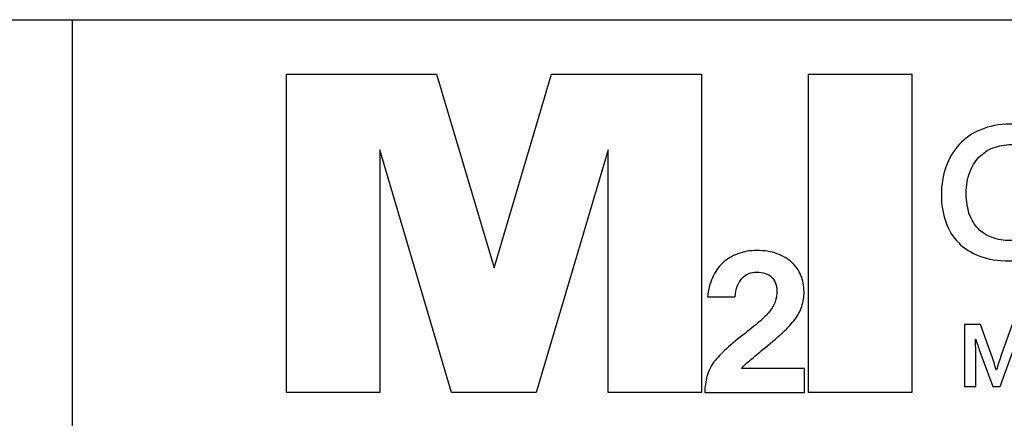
# Model space of a CAD drawing. Header units: inches. Extents: x 0 to 23.4, y 0 to 16.5.
# Tile 19 of 24: x 19.981 to 21.077, y 2.942 to 3.386. Entities that reach past the tile are written whole.
import ezdxf

# ---------------------------------------------------------------- set-up
doc = ezdxf.new("R2010")
doc.units = ezdxf.units.IN
doc.header["$LTSCALE"] = 1.28622
doc.header["$MEASUREMENT"] = 0
doc.layers.add('PRT0004-FORMAT', color=7, linetype='CONTINUOUS')

# ---------------------------------------------------------------- blocks, each defined once
blk = doc.blocks.new('M2I_CORP_CI_01_BL1', base_point=(21.2086, 3.1451))
at = {"layer": 'PRT0004-FORMAT', "color": 7, "linetype": 'CONTINUOUS'}
for p, q in [((20.278, 3.3252), (20.4448, 3.3252)), ((20.278, 2.9708), (20.278, 3.3252)), ((20.4448, 3.3252), (20.5092, 3.1096)), ((20.5092, 3.1096), (20.573, 3.3252)), ((20.573, 3.3252), (20.7398, 3.3252)), ((20.7398, 3.3252), (20.7398, 2.9708)), ((20.8591, 3.3252), (20.974, 3.3252)), ((20.8591, 2.9708), (20.8591, 3.3252)), ((20.974, 3.3252), (20.974, 2.9708)), ((20.4618, 2.9708), (20.3819, 3.241)), ((20.3819, 3.241), (20.3819, 2.9708)), ((20.6359, 3.241), (20.5558, 2.9708)), ((20.6359, 2.9708), (20.6359, 3.241)), ((20.3819, 2.9708), (20.278, 2.9708)), ((20.5558, 2.9708), (20.4618, 2.9708)), ((20.7398, 2.9708), (20.6359, 2.9708)), ((20.974, 2.9708), (20.8591, 2.9708))]:
    blk.add_line(p, q, dxfattribs=at)
for points, knots in [([(21.085, 3.2468), (21.0776, 3.2468), (21.071, 3.2456), (21.0647, 3.2432), (21.0585, 3.2408), (21.0532, 3.2373), (21.0488, 3.2326), (21.0444, 3.228), (21.0409, 3.2223), (21.0385, 3.2156), (21.036, 3.2089), (21.0347, 3.2012), (21.0347, 3.1925), (21.0347, 3.1838), (21.0359, 3.1762), (21.0381, 3.1696), (21.0404, 3.1631), (21.0437, 3.1576), (21.0479, 3.1532), (21.0521, 3.1489), (21.0573, 3.1456), (21.0634, 3.1433), (21.0695, 3.1411), (21.0765, 3.1399), (21.0842, 3.1399), (21.0898, 3.1399), (21.0955, 3.1404), (21.1012, 3.1413), (21.107, 3.1422), (21.1124, 3.1436), (21.1175, 3.1452), (21.1175, 3.1452), (21.1175, 3.1219), (21.1175, 3.1219), (21.1123, 3.1205), (21.1068, 3.1193), (21.1009, 3.1185), (21.095, 3.1177), (21.0888, 3.1173), (21.0824, 3.1173), (21.0701, 3.1173), (21.0591, 3.119), (21.0497, 3.1226), (21.0402, 3.1262), (21.0323, 3.1311), (21.026, 3.1377), (21.0197, 3.144), (21.0149, 3.1518), (21.0118, 3.1608), (21.0086, 3.1698), (21.007, 3.1799), (21.007, 3.1908), (21.007, 3.2019), (21.0087, 3.2123), (21.0121, 3.2218), (21.0155, 3.2315), (21.0204, 3.2398), (21.0268, 3.2468), (21.0332, 3.2538), (21.0412, 3.2594), (21.0508, 3.2633), (21.0604, 3.2674), (21.0713, 3.2694), (21.0834, 3.2695), (21.0897, 3.2695), (21.0955, 3.2691), (21.1011, 3.2683), (21.1067, 3.2674), (21.1117, 3.2662), (21.1161, 3.2646), (21.1161, 3.2646), (21.1161, 3.2418), (21.1161, 3.2418), (21.1103, 3.2437), (21.1048, 3.245), (21.0998, 3.2457), (21.0947, 3.2465), (21.0898, 3.2468), (21.085, 3.2468)], [0, 0, 0, 0, 1, 1, 1, 2, 2, 2, 3, 3, 3, 4, 4, 4, 5, 5, 5, 6, 6, 6, 7, 7, 7, 8, 8, 8, 9, 9, 9, 10, 10, 10, 11, 11, 11, 12, 12, 12, 13, 13, 13, 14, 14, 14, 15, 15, 15, 16, 16, 16, 17, 17, 17, 18, 18, 18, 19, 19, 19, 20, 20, 20, 21, 21, 21, 22, 22, 22, 23, 23, 23, 24, 24, 24, 25, 25, 25, 26, 26, 26, 26]), ([(20.8545, 2.9708), (20.8545, 2.9708), (20.7437, 2.9708), (20.7437, 2.9708), (20.7437, 2.9837), (20.7468, 2.9946), (20.753, 3.0037), (20.756, 3.0079), (20.7601, 3.0125), (20.7656, 3.0176), (20.7711, 3.0228), (20.7778, 3.0285), (20.7858, 3.0346), (20.7929, 3.0401), (20.7989, 3.045), (20.8038, 3.0491), (20.8087, 3.0534), (20.8127, 3.0572), (20.8156, 3.061), (20.8186, 3.0646), (20.8207, 3.0683), (20.822, 3.0719), (20.8233, 3.0753), (20.8239, 3.0793), (20.8239, 3.0836), (20.8239, 3.0902), (20.8219, 3.0955), (20.818, 3.0992), (20.8141, 3.103), (20.8085, 3.1048), (20.8012, 3.1048), (20.7981, 3.1048), (20.7952, 3.1044), (20.7925, 3.1032), (20.7898, 3.1021), (20.7872, 3.1002), (20.7852, 3.0979), (20.783, 3.0956), (20.7813, 3.0928), (20.7798, 3.0893), (20.7785, 3.0858), (20.7776, 3.0819), (20.7773, 3.0774), (20.7773, 3.0774), (20.7468, 3.0774), (20.7468, 3.0774), (20.7475, 3.0851), (20.7493, 3.0923), (20.7521, 3.0986), (20.755, 3.1049), (20.7588, 3.1104), (20.7635, 3.1149), (20.7683, 3.1193), (20.7739, 3.1227), (20.7803, 3.1252), (20.7867, 3.1276), (20.7939, 3.1289), (20.8016, 3.1289), (20.81, 3.1289), (20.8175, 3.1277), (20.824, 3.1253), (20.8306, 3.123), (20.836, 3.1199), (20.8405, 3.1157), (20.845, 3.1116), (20.8483, 3.1068), (20.8507, 3.1012), (20.8529, 3.0957), (20.8541, 3.0896), (20.8541, 3.0832), (20.8541, 3.0772), (20.8533, 3.0717), (20.8516, 3.0667), (20.8499, 3.0616), (20.8474, 3.0567), (20.8441, 3.0523), (20.8409, 3.0481), (20.8363, 3.043), (20.83, 3.0372), (20.8237, 3.0314), (20.816, 3.0248), (20.8069, 3.0174), (20.8015, 3.0131), (20.7969, 3.0092), (20.793, 3.0057), (20.789, 3.0024), (20.7862, 2.9997), (20.7843, 2.9975), (20.7843, 2.9975), (20.8545, 2.9975), (20.8545, 2.9975), (20.8545, 2.9975), (20.8545, 2.9708), (20.8545, 2.9708)], [0, 0, 0, 0, 1, 1, 1, 2, 2, 2, 3, 3, 3, 4, 4, 4, 5, 5, 5, 6, 6, 6, 7, 7, 7, 8, 8, 8, 9, 9, 9, 10, 10, 10, 11, 11, 11, 12, 12, 12, 13, 13, 13, 14, 14, 14, 15, 15, 15, 16, 16, 16, 17, 17, 17, 18, 18, 18, 19, 19, 19, 20, 20, 20, 21, 21, 21, 22, 22, 22, 23, 23, 23, 24, 24, 24, 25, 25, 25, 26, 26, 26, 27, 27, 27, 28, 28, 28, 29, 29, 29, 30, 30, 30, 31, 31, 31, 31]), ([(21.0684, 2.9959), (21.0699, 3.0014), (21.0718, 3.0072), (21.074, 3.0134), (21.074, 3.0134), (21.0859, 3.0466), (21.0859, 3.0466), (21.0859, 3.0466), (21.1037, 3.0466), (21.1037, 3.0466), (21.1037, 3.0466), (21.1037, 2.9773), (21.1037, 2.9773), (21.1037, 2.9773), (21.0911, 2.9773), (21.0911, 2.9773), (21.0911, 2.9773), (21.0911, 3.0124), (21.0911, 3.0124), (21.0911, 3.0176), (21.0913, 3.0235), (21.0917, 3.0303), (21.0917, 3.0303), (21.0913, 3.0303), (21.0913, 3.0303), (21.0906, 3.0283), (21.09, 3.0262), (21.0891, 3.0236), (21.0883, 3.0212), (21.0875, 3.0188), (21.0866, 3.0165), (21.0866, 3.0165), (21.0724, 2.9773), (21.0724, 2.9773), (21.0724, 2.9773), (21.0642, 2.9773), (21.0642, 2.9773), (21.0642, 2.9773), (21.0498, 3.0165), (21.0498, 3.0165), (21.049, 3.0188), (21.0481, 3.0212), (21.0474, 3.0236), (21.0466, 3.0262), (21.0459, 3.0283), (21.0453, 3.0303), (21.0453, 3.0303), (21.0448, 3.0303), (21.0448, 3.0303), (21.0452, 3.0239), (21.0454, 3.018), (21.0454, 3.0124), (21.0454, 3.0124), (21.0454, 2.9773), (21.0454, 2.9773), (21.0454, 2.9773), (21.0327, 2.9773), (21.0327, 2.9773), (21.0327, 2.9773), (21.0327, 3.0466), (21.0327, 3.0466), (21.0327, 3.0466), (21.0504, 3.0466), (21.0504, 3.0466), (21.0504, 3.0466), (21.0624, 3.0136), (21.0624, 3.0136), (21.0644, 3.0081), (21.0663, 3.0022), (21.068, 2.9959), (21.068, 2.9959), (21.0684, 2.9959), (21.0684, 2.9959)], [0, 0, 0, 0, 1, 1, 1, 2, 2, 2, 3, 3, 3, 4, 4, 4, 5, 5, 5, 6, 6, 6, 7, 7, 7, 8, 8, 8, 9, 9, 9, 10, 10, 10, 11, 11, 11, 12, 12, 12, 13, 13, 13, 14, 14, 14, 15, 15, 15, 16, 16, 16, 17, 17, 17, 18, 18, 18, 19, 19, 19, 20, 20, 20, 21, 21, 21, 22, 22, 22, 23, 23, 23, 24, 24, 24, 24])]:
    blk.add_open_spline(points, degree=3, knots=knots, dxfattribs=at)

msp = doc.modelspace()

# ---------------------------------------------------------------- linework, layer by layer
at = {"layer": 'PRT0004-FORMAT', "color": 2, "linetype": 'CONTINUOUS'}
for p, q in [((17.677165, 3.385826), (22.401574, 3.385826)), ((20.03937, 3.385826), (20.03937, 0.787401))]:
    msp.add_line(p, q, dxfattribs=at)

# ---------------------------------------------------------------- block references
msp.add_blockref('M2I_CORP_CI_01_BL1', (21.208572, 3.145128), dxfattribs=at)

doc.saveas('drawing.dxf')
